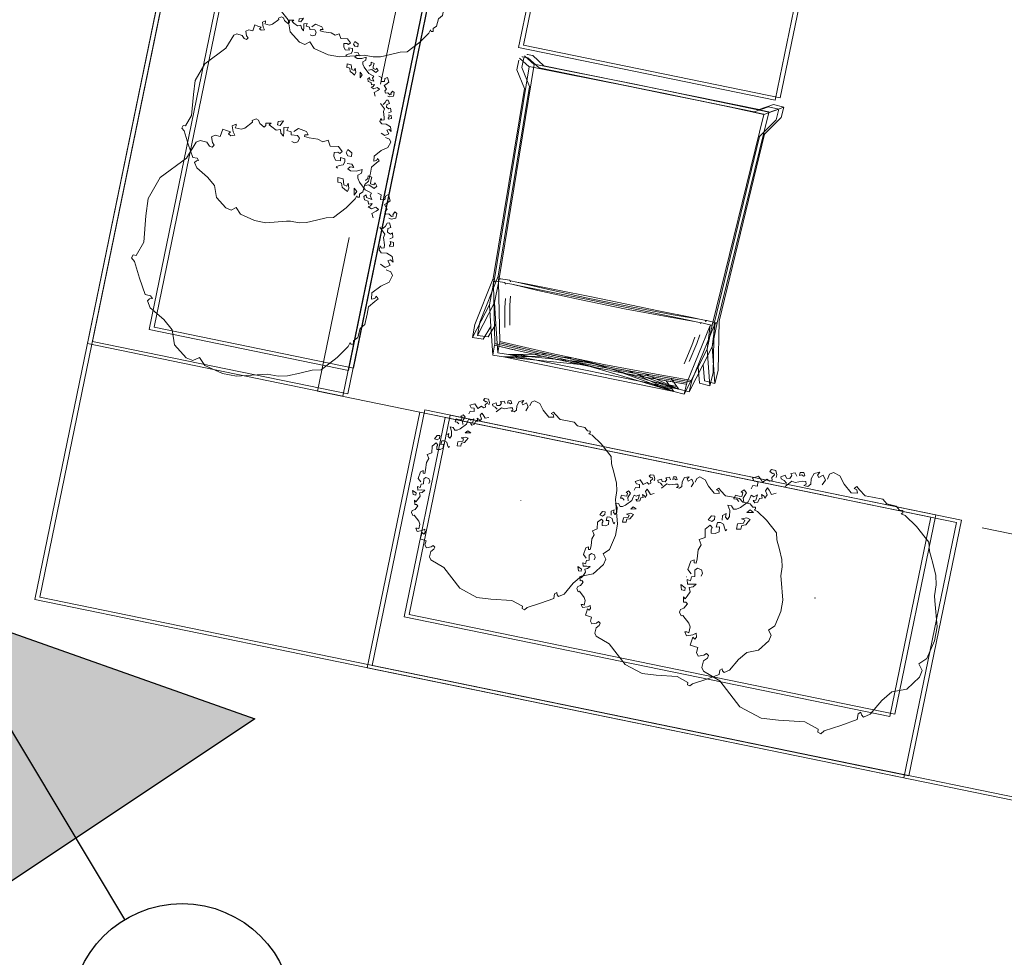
# Model space of a CAD drawing. Header units: metres. Extents: x -94 to 293, y -795 to -637.
# Tile 9 of 48: x 31.37 to 33.26, y -706.46 to -704.66. Entities that reach past the tile are written whole.
import ezdxf
from ezdxf.xclip import XClip

# ---------------------------------------------------------------- set-up
doc = ezdxf.new("R2010")
doc.units = ezdxf.units.M
doc.header["$MEASUREMENT"] = 0
doc.header["$XCLIPFRAME"] = 0
doc.linetypes.add('Przerywana długa', pattern=[1.3, 1, -0.3])
for name, color, linetype, lineweight in [('0_Nr_pióra__92', 7, 'Continuous', 13), ('Mapa Poniatowa - do zatwierdzenia (3)_39_0_Nr_pióra__1', 7, 'Continuous', 13), ('PZT - ogródek_Nr_pióra__101', 7, 'Continuous', 5), ('PZT - ogródek_Nr_pióra__161', 7, 'Continuous', 5)]:
    doc.layers.add(name, color=color, linetype=linetype, lineweight=lineweight)
doc.layers.add('PZT - ogródek', color=7, linetype='Continuous')
doc.layers.add('PZT MDCP', color=7, linetype='Continuous')
picture_1 = doc.add_image_def('image1.tif', size_in_pixel=(3509, 6496))

# ---------------------------------------------------------------- blocks, each defined once
blk = doc.blocks.new('Rysunek_1_39', base_point=(43.8985, -710.766))
at = {"layer": 'Mapa Poniatowa - do zatwierdzenia (3)_39_0_Nr_pióra__1'}
image = blk.add_image(picture_1, insert=(-93.5966, -636.5063), size_in_units=(148.5194, 274.9903), rotation=-90, dxfattribs=at)
image.set_boundary_path([(-0.5, -0.5), (3508.5, 6495.5)])
blk = doc.blocks.new('Dach_1', base_point=(32.7866, -701.2606))
at = {"layer": '0_Nr_pióra__92', "linetype": 'Przerywana długa', "flags": 128}
for points in [[(32.7866, -701.2606), (31.9413, -705.3756)], [(31.9413, -705.3756), (34.3901, -705.8786)]]:
    blk.add_lwpolyline(points, dxfattribs=at)
blk = doc.blocks.new('Drzewo rzut 19_2')
at = {"layer": 'PZT - ogródek_Nr_pióra__101', "linetype": 'Continuous'}
for p, q in [((-0.0373, 0.1873), (-0.0301, 0.1891)), ((-0.0301, 0.1891), (0.0085, 0.1989)), ((0.0085, 0.1989), (0.0305, 0.1987)), ((0.0305, 0.1987), (0.0593, 0.1915)), ((0.0593, 0.1915), (0.0695, 0.1807)), ((-0.1038, 0.1687), (-0.0864, 0.1765)), ((-0.0864, 0.1765), (-0.0684, 0.1843)), ((-0.0684, 0.1843), (-0.0547, 0.1873)), ((-0.0547, 0.1873), (-0.0373, 0.1873)), ((0.0695, 0.1807), (0.0784, 0.1873)), ((0.0784, 0.1873), (0.0892, 0.1849)), ((0.0892, 0.1849), (0.1104, 0.1684)), ((-0.138, 0.1429), (-0.1174, 0.1656)), ((-0.1174, 0.1656), (-0.1038, 0.1687)), ((0.1104, 0.1684), (0.1182, 0.1465)), ((-0.1518, 0.1231), (-0.138, 0.1429)), ((0.1182, 0.1465), (0.1339, 0.1334)), ((0.1339, 0.1334), (0.1575, 0.1195)), ((-0.159, 0.1183), (-0.1554, 0.1189)), ((-0.1584, 0.1129), (-0.159, 0.1183)), ((-0.1554, 0.1189), (-0.1536, 0.1165)), ((-0.1536, 0.1165), (-0.1518, 0.1231)), ((0.1575, 0.1195), (0.1636, 0.1099)), ((-0.165, 0.0925), (-0.1638, 0.1069)), ((-0.1638, 0.1069), (-0.1584, 0.1129)), ((0.1608, 0.1063), (0.1567, 0.1049)), ((0.1567, 0.1049), (0.1601, 0.1011)), ((0.1601, 0.1011), (0.1689, 0.1011)), ((0.1636, 0.1099), (0.1608, 0.1063)), ((0.1689, 0.1011), (0.182, 0.0776)), ((-0.1716, 0.0692), (-0.171, 0.0853)), ((-0.171, 0.0853), (-0.165, 0.0925)), ((0.182, 0.0776), (0.1942, 0.054)), ((-0.1794, 0.0476), (-0.1716, 0.0578)), ((-0.1716, 0.0578), (-0.1716, 0.0692)), ((-0.1836, 0.0428), (-0.1794, 0.0476)), ((-0.18, 0.0392), (-0.1836, 0.0428)), ((-0.1788, 0.0434), (-0.18, 0.0392)), ((-0.174, 0.0452), (-0.1788, 0.0434)), ((-0.1728, 0.0356), (-0.174, 0.0452)), ((0.1933, 0.0444), (0.1855, 0.0226)), ((0.1977, 0.0444), (0.1933, 0.0444)), ((0.1942, 0.054), (0.1994, 0.0496)), ((0.1994, 0.0496), (0.1977, 0.0444)), ((-0.1956, 0.0146), (-0.1842, 0.023)), ((-0.1842, 0.023), (-0.1728, 0.0356)), ((0.1855, 0.0226), (0.1895, -0.0178)), ((-0.1992, 0.0038), (-0.1956, 0.0146)), ((-0.1956, -0.0016), (-0.1992, 0.0038)), ((-0.1932, -0.025), (-0.1962, -0.0166)), ((-0.1962, -0.0166), (-0.1914, -0.0196)), ((-0.1878, -0.0034), (-0.1956, -0.0016)), ((-0.1926, -0.0112), (-0.1854, -0.0064)), ((-0.1878, -0.0172), (-0.1926, -0.0112)), ((-0.1914, -0.0196), (-0.1878, -0.0172)), ((-0.1854, -0.0064), (-0.1776, -0.01)), ((0.1895, -0.0178), (0.1907, -0.0446)), ((-0.1842, -0.0286), (-0.1932, -0.025)), ((-0.1758, -0.0274), (-0.1842, -0.0286)), ((-0.1788, -0.0358), (-0.1746, -0.0346)), ((-0.1782, -0.0406), (-0.1788, -0.0358)), ((-0.1716, -0.0316), (-0.1758, -0.0274)), ((-0.1746, -0.0346), (-0.1722, -0.0376)), ((-0.1722, -0.0376), (-0.1716, -0.0316)), ((-0.1871, -0.0386), (-0.192, -0.0411)), ((-0.192, -0.0411), (-0.191, -0.0464)), ((-0.191, -0.0464), (-0.1861, -0.0469)), ((-0.1847, -0.0508), (-0.1891, -0.0538)), ((-0.1891, -0.0538), (-0.1871, -0.0606)), ((-0.1876, -0.0435), (-0.1861, -0.0406)), ((-0.1861, -0.0469), (-0.1876, -0.0435)), ((-0.1861, -0.0406), (-0.1871, -0.0386)), ((-0.1746, -0.0514), (-0.1782, -0.0406)), ((-0.1758, -0.0568), (-0.1746, -0.0514)), ((0.1907, -0.0446), (0.1785, -0.0796)), ((-0.1871, -0.0606), (-0.1842, -0.0582)), ((-0.1842, -0.0582), (-0.1793, -0.0606)), ((-0.1788, -0.066), (-0.1832, -0.0684)), ((-0.1832, -0.0684), (-0.1798, -0.0747)), ((-0.1798, -0.0747), (-0.1764, -0.0738)), ((-0.1793, -0.0606), (-0.1788, -0.066)), ((-0.1764, -0.0738), (-0.1749, -0.0689)), ((-0.1662, -0.0658), (-0.1758, -0.0568)), ((-0.1749, -0.0689), (-0.1715, -0.0645)), ((-0.1817, -0.0811), (-0.1881, -0.084)), ((-0.1881, -0.084), (-0.1881, -0.0908)), ((-0.1881, -0.0908), (-0.1847, -0.0928)), ((-0.1847, -0.0928), (-0.1823, -0.0882)), ((-0.1833, -0.0862), (-0.1808, -0.085)), ((-0.1823, -0.0882), (-0.1833, -0.0862)), ((-0.1774, -0.0816), (-0.1817, -0.0811)), ((-0.1808, -0.085), (-0.1764, -0.0884)), ((-0.1764, -0.0884), (-0.172, -0.0869)), ((-0.17, -0.0908), (-0.1725, -0.0947)), ((-0.172, -0.0869), (-0.17, -0.0908)), ((-0.1596, -0.0921), (-0.1566, -0.0891)), ((-0.1548, -0.0945), (-0.1596, -0.0921)), ((-0.1566, -0.0891), (-0.1506, -0.0843)), ((-0.1488, -0.0909), (-0.1548, -0.0945)), ((-0.1506, -0.0843), (-0.1536, -0.0777)), ((-0.1434, -0.0933), (-0.1488, -0.0909)), ((-0.1464, -0.0951), (-0.1434, -0.0933)), ((0.1785, -0.0796), (0.1444, -0.1162)), ((-0.17, -0.1035), (-0.1749, -0.1084)), ((-0.1749, -0.1084), (-0.1705, -0.1172)), ((-0.1725, -0.0947), (-0.1671, -0.1011)), ((-0.1671, -0.1011), (-0.17, -0.1035)), ((-0.1662, -0.1142), (-0.1661, -0.1084)), ((-0.1661, -0.1084), (-0.1598, -0.1074)), ((-0.1598, -0.1074), (-0.1593, -0.1147)), ((-0.1482, -0.0993), (-0.1464, -0.0951)), ((-0.1428, -0.0975), (-0.1482, -0.0993)), ((-0.1428, -0.1107), (-0.1464, -0.1053)), ((-0.1464, -0.1053), (-0.138, -0.1065)), ((-0.1446, -0.1149), (-0.1428, -0.1107)), ((-0.1416, -0.1017), (-0.1428, -0.0975)), ((-0.1356, -0.1029), (-0.1416, -0.1017)), ((-0.138, -0.1065), (-0.1368, -0.1107)), ((-0.1368, -0.1107), (-0.1338, -0.1077)), ((-0.1338, -0.1077), (-0.1356, -0.1029)), ((-0.1188, -0.1071), (-0.1218, -0.1131)), ((-0.1218, -0.1131), (-0.117, -0.1173)), ((-0.117, -0.1173), (-0.1188, -0.1071)), ((-0.1076, -0.1103), (-0.1091, -0.1162)), ((-0.1032, -0.1128), (-0.1076, -0.1103)), ((-0.0983, -0.1157), (-0.1032, -0.1128)), ((-0.1705, -0.1172), (-0.1662, -0.1142)), ((-0.1593, -0.1147), (-0.1539, -0.1167)), ((-0.147, -0.1227), (-0.1506, -0.1269)), ((-0.1506, -0.1269), (-0.147, -0.1311)), ((-0.138, -0.1263), (-0.147, -0.1227)), ((-0.147, -0.1311), (-0.1458, -0.1281)), ((-0.1458, -0.1281), (-0.1404, -0.1287)), ((-0.1404, -0.1161), (-0.1446, -0.1149)), ((-0.1338, -0.1179), (-0.1404, -0.1161)), ((-0.1404, -0.1287), (-0.1398, -0.1329)), ((-0.132, -0.1245), (-0.138, -0.1263)), ((-0.123, -0.1281), (-0.1338, -0.1179)), ((-0.1194, -0.1335), (-0.123, -0.1281)), ((-0.1091, -0.1162), (-0.1061, -0.1235)), ((-0.1061, -0.1235), (-0.1052, -0.1186)), ((-0.1052, -0.1186), (-0.1003, -0.1196)), ((-0.1003, -0.1196), (-0.0978, -0.1284)), ((-0.0964, -0.1216), (-0.0983, -0.1157)), ((-0.0978, -0.1284), (-0.0896, -0.1289)), ((-0.0944, -0.122), (-0.0964, -0.1216)), ((-0.0905, -0.122), (-0.0944, -0.122)), ((-0.0896, -0.1289), (-0.0905, -0.122)), ((0.1444, -0.1162), (0.1339, -0.1433)), ((-0.1398, -0.1329), (-0.1404, -0.1389)), ((-0.1404, -0.1389), (-0.1344, -0.1401)), ((-0.135, -0.1359), (-0.132, -0.1323)), ((-0.1344, -0.1401), (-0.135, -0.1359)), ((-0.1236, -0.1419), (-0.1188, -0.1383)), ((-0.1236, -0.1479), (-0.1236, -0.1419)), ((-0.1158, -0.1437), (-0.1236, -0.1479)), ((-0.1188, -0.1383), (-0.1194, -0.1335)), ((-0.1068, -0.1425), (-0.1158, -0.1437)), ((-0.1068, -0.1533), (-0.1104, -0.1485)), ((-0.1104, -0.1485), (-0.105, -0.1485)), ((-0.102, -0.1449), (-0.1068, -0.1425)), ((-0.105, -0.1485), (-0.102, -0.1449)), ((-0.0954, -0.1545), (-0.0936, -0.1497)), ((-0.0936, -0.1497), (-0.0882, -0.1473)), ((-0.0882, -0.1473), (-0.084, -0.1449)), ((-0.084, -0.1449), (-0.0864, -0.1431)), ((0.1086, -0.1398), (0.106, -0.1433)), ((0.106, -0.1433), (0.1095, -0.1468)), ((0.113, -0.1407), (0.1086, -0.1398)), ((0.1095, -0.1468), (0.1123, -0.1552)), ((0.1182, -0.1459), (0.113, -0.1407)), ((0.1287, -0.1468), (0.1182, -0.1459)), ((0.1339, -0.1433), (0.1287, -0.1468)), ((-0.0996, -0.1527), (-0.1068, -0.1533)), ((-0.0984, -0.1647), (-0.1038, -0.1647)), ((-0.1038, -0.1647), (-0.1034, -0.17)), ((-0.0948, -0.1683), (-0.0984, -0.1647)), ((-0.0964, -0.1737), (-0.0948, -0.1683)), ((-0.0948, -0.1593), (-0.0954, -0.1545)), ((-0.0876, -0.1599), (-0.0948, -0.1593)), ((-0.081, -0.1545), (-0.0888, -0.1551)), ((-0.0888, -0.1551), (-0.0876, -0.1599)), ((-0.0888, -0.1695), (-0.0858, -0.1659)), ((-0.0816, -0.1761), (-0.0888, -0.1695)), ((-0.0858, -0.1659), (-0.0822, -0.1671)), ((-0.0822, -0.1671), (-0.0768, -0.1659)), ((-0.0774, -0.1599), (-0.081, -0.1545)), ((-0.0768, -0.1659), (-0.0774, -0.1599)), ((-0.0193, -0.1719), (-0.0145, -0.1695)), ((-0.0145, -0.1695), (-0.0097, -0.1707)), ((0.0838, -0.1623), (0.0778, -0.1641)), ((0.0778, -0.1641), (0.0814, -0.1689)), ((0.0814, -0.1689), (0.0844, -0.1779)), ((0.0874, -0.1647), (0.0838, -0.1623)), ((0.085, -0.1683), (0.0874, -0.1647)), ((0.0915, -0.169), (0.085, -0.1683)), ((0.0976, -0.1701), (0.0915, -0.169)), ((0.0994, -0.1581), (0.0976, -0.1701)), ((0.1073, -0.1589), (0.0994, -0.1581)), ((0.1123, -0.1552), (0.1073, -0.1589)), ((-0.1034, -0.17), (-0.0964, -0.1737)), ((-0.069, -0.1743), (-0.0816, -0.1761)), ((-0.0642, -0.1827), (-0.069, -0.1743)), ((-0.0571, -0.1785), (-0.0642, -0.1827)), ((-0.0487, -0.1815), (-0.0571, -0.1785)), ((-0.0349, -0.1809), (-0.0487, -0.1815)), ((-0.0277, -0.1815), (-0.0349, -0.1809)), ((-0.0325, -0.1851), (-0.0277, -0.1845)), ((-0.0295, -0.1899), (-0.0325, -0.1851)), ((-0.0277, -0.1845), (-0.0277, -0.1815)), ((-0.0205, -0.1779), (-0.0193, -0.1719)), ((-0.0169, -0.1815), (-0.0205, -0.1779)), ((-0.0073, -0.1803), (-0.0169, -0.1815)), ((-0.0103, -0.1863), (-0.0163, -0.1923)), ((-0.0061, -0.1851), (-0.0073, -0.1803)), ((0.0005, -0.1857), (-0.0061, -0.1851)), ((-0.0007, -0.1911), (0.0005, -0.1857)), ((0.0089, -0.1803), (0.0041, -0.1761)), ((0.0041, -0.1761), (0.0047, -0.1827)), ((0.0047, -0.1827), (0.0059, -0.1893)), ((0.0107, -0.1857), (0.0089, -0.1803)), ((0.0167, -0.1833), (0.0107, -0.1857)), ((0.0245, -0.1869), (0.0167, -0.1833)), ((0.0287, -0.1893), (0.0245, -0.1869)), ((0.0359, -0.1845), (0.0335, -0.1875)), ((0.0335, -0.1875), (0.0345, -0.1908)), ((0.0433, -0.1887), (0.0359, -0.1845)), ((0.0647, -0.1779), (0.0545, -0.1887)), ((0.0545, -0.1887), (0.0557, -0.1911)), ((0.0701, -0.1749), (0.0647, -0.1779)), ((0.0793, -0.1754), (0.0701, -0.1749)), ((0.0784, -0.1785), (0.0793, -0.1754)), ((0.079, -0.1815), (0.0784, -0.1785)), ((0.0844, -0.1779), (0.079, -0.1815)), ((-0.0163, -0.1923), (-0.0295, -0.1899)), ((0.0059, -0.1893), (-0.0007, -0.1911)), ((0.0119, -0.1917), (0.0083, -0.1995)), ((0.0083, -0.1995), (0.0161, -0.1971)), ((0.0161, -0.1917), (0.0119, -0.1917)), ((0.0161, -0.1971), (0.0161, -0.1917)), ((0.0261, -0.1924), (0.0287, -0.1893)), ((0.0345, -0.1908), (0.0261, -0.1924)), ((0.0461, -0.1935), (0.0433, -0.1887)), ((0.0503, -0.1947), (0.0461, -0.1935)), ((0.0557, -0.1911), (0.0503, -0.1947))]:
    blk.add_line(p, q, dxfattribs=at)
blk = doc.blocks.new('Drzewo rzut 19')
at = {"layer": 'PZT - ogródek_Nr_pióra__101', "linetype": 'Continuous'}
for p, q in [((-0.0376, 0.2363), (0.0106, 0.2487)), ((0.0106, 0.2487), (0.0381, 0.2483)), ((0.0381, 0.2483), (0.0741, 0.2393)), ((-0.108, 0.2206), (-0.0856, 0.2303)), ((-0.0856, 0.2303), (-0.0683, 0.2341)), ((-0.0683, 0.2341), (-0.0466, 0.2341)), ((-0.0466, 0.2341), (-0.0376, 0.2363)), ((0.0741, 0.2393), (0.0868, 0.2258)), ((0.0868, 0.2258), (0.0981, 0.2341)), ((0.0981, 0.2341), (0.1116, 0.2311)), ((0.1116, 0.2311), (0.138, 0.2105)), ((-0.1467, 0.2071), (-0.1298, 0.2109)), ((-0.1298, 0.2109), (-0.108, 0.2206)), ((0.138, 0.2105), (0.1478, 0.1832)), ((-0.1725, 0.1786), (-0.1467, 0.2071)), ((-0.1897, 0.1539), (-0.1725, 0.1786)), ((0.1478, 0.1832), (0.1674, 0.1668)), ((-0.192, 0.1456), (-0.1897, 0.1539)), ((0.1674, 0.1668), (0.1969, 0.1493)), ((-0.2062, 0.1157), (-0.2047, 0.1337)), ((-0.2047, 0.1337), (-0.198, 0.1412)), ((-0.1987, 0.1479), (-0.1942, 0.1486)), ((-0.198, 0.1412), (-0.1987, 0.1479)), ((-0.1942, 0.1486), (-0.192, 0.1456)), ((0.2011, 0.1328), (0.1959, 0.1311)), ((0.1969, 0.1493), (0.2045, 0.1373)), ((0.2045, 0.1373), (0.2011, 0.1328)), ((-0.2137, 0.1067), (-0.2062, 0.1157)), ((0.1959, 0.1311), (0.2002, 0.1264)), ((0.2002, 0.1264), (0.2111, 0.1264)), ((0.2111, 0.1264), (0.2275, 0.097)), ((-0.2145, 0.0864), (-0.2137, 0.1067)), ((0.2275, 0.097), (0.2427, 0.0675)), ((-0.2145, 0.0722), (-0.2145, 0.0864)), ((-0.2295, 0.0535), (-0.2242, 0.0595)), ((-0.2242, 0.0595), (-0.2145, 0.0722)), ((0.2427, 0.0675), (0.2493, 0.062)), ((0.2493, 0.062), (0.2471, 0.0555)), ((-0.2302, 0.0287), (-0.216, 0.0445)), ((-0.225, 0.049), (-0.2295, 0.0535)), ((-0.2235, 0.0542), (-0.225, 0.049)), ((-0.2175, 0.0565), (-0.2235, 0.0542)), ((-0.216, 0.0445), (-0.2175, 0.0565)), ((0.2416, 0.0555), (0.2318, 0.0282)), ((0.2471, 0.0555), (0.2416, 0.0555)), ((-0.2444, 0.0182), (-0.2302, 0.0287)), ((0.2318, 0.0282), (0.2369, -0.0223)), ((-0.2489, 0.0048), (-0.2444, 0.0182)), ((-0.2444, -0.002), (-0.2489, 0.0048)), ((-0.2347, -0.0042), (-0.2444, -0.002)), ((-0.2407, -0.014), (-0.2317, -0.008)), ((-0.2347, -0.0215), (-0.2407, -0.014)), ((-0.2317, -0.008), (-0.222, -0.0125)), ((-0.2414, -0.0312), (-0.2452, -0.0207)), ((-0.2452, -0.0207), (-0.2392, -0.0245)), ((-0.2302, -0.0357), (-0.2414, -0.0312)), ((-0.2392, -0.0245), (-0.2347, -0.0215)), ((-0.2197, -0.0342), (-0.2302, -0.0357)), ((-0.2145, -0.0395), (-0.2197, -0.0342)), ((0.2369, -0.0223), (0.2384, -0.0558)), ((-0.2339, -0.0483), (-0.24, -0.0513)), ((-0.24, -0.0513), (-0.2388, -0.0581)), ((-0.2345, -0.0544), (-0.2327, -0.0507)), ((-0.2327, -0.0587), (-0.2345, -0.0544)), ((-0.2327, -0.0507), (-0.2339, -0.0483)), ((-0.2235, -0.0447), (-0.2182, -0.0432)), ((-0.2227, -0.0507), (-0.2235, -0.0447)), ((-0.2182, -0.0642), (-0.2227, -0.0507)), ((-0.2182, -0.0432), (-0.2152, -0.047)), ((-0.2152, -0.047), (-0.2145, -0.0395)), ((0.2384, -0.0558), (0.2231, -0.0995)), ((-0.2388, -0.0581), (-0.2327, -0.0587)), ((-0.2308, -0.0635), (-0.2363, -0.0672)), ((-0.2363, -0.0672), (-0.2339, -0.0757)), ((-0.2339, -0.0757), (-0.2302, -0.0727)), ((-0.2302, -0.0727), (-0.2241, -0.0757)), ((-0.2197, -0.0709), (-0.2182, -0.0642)), ((-0.2077, -0.0822), (-0.2197, -0.0709)), ((-0.2235, -0.0824), (-0.229, -0.0855)), ((-0.229, -0.0855), (-0.2247, -0.0934)), ((-0.2247, -0.0934), (-0.2205, -0.0922)), ((-0.2241, -0.0757), (-0.2235, -0.0824)), ((-0.2205, -0.0922), (-0.2186, -0.0861)), ((-0.2186, -0.0861), (-0.2144, -0.0806)), ((-0.2272, -0.1013), (-0.2351, -0.105)), ((-0.2351, -0.105), (-0.2351, -0.1135)), ((-0.2308, -0.116), (-0.2279, -0.1102)), ((-0.2291, -0.1078), (-0.226, -0.1062)), ((-0.2279, -0.1102), (-0.2291, -0.1078)), ((-0.2217, -0.102), (-0.2272, -0.1013)), ((-0.226, -0.1062), (-0.2205, -0.1105)), ((-0.2205, -0.1105), (-0.215, -0.1087)), ((-0.215, -0.1087), (-0.2125, -0.1135)), ((-0.1995, -0.1152), (-0.1957, -0.1114)), ((-0.1957, -0.1114), (-0.1882, -0.1054)), ((-0.1882, -0.1054), (-0.192, -0.0972)), ((0.2231, -0.0995), (0.1805, -0.1453)), ((-0.2351, -0.1135), (-0.2308, -0.116)), ((-0.2125, -0.1294), (-0.2186, -0.1355)), ((-0.2125, -0.1135), (-0.2156, -0.1184)), ((-0.2156, -0.1184), (-0.2089, -0.1263)), ((-0.2089, -0.1263), (-0.2125, -0.1294)), ((-0.1935, -0.1182), (-0.1995, -0.1152)), ((-0.186, -0.1137), (-0.1935, -0.1182)), ((-0.1792, -0.1167), (-0.186, -0.1137)), ((-0.1852, -0.1242), (-0.183, -0.1189)), ((-0.1785, -0.1219), (-0.1852, -0.1242)), ((-0.183, -0.1189), (-0.1792, -0.1167)), ((-0.1785, -0.1384), (-0.183, -0.1317)), ((-0.183, -0.1317), (-0.1725, -0.1332)), ((-0.177, -0.1272), (-0.1785, -0.1219)), ((-0.1695, -0.1287), (-0.177, -0.1272)), ((-0.1672, -0.1347), (-0.1695, -0.1287)), ((-0.2186, -0.1355), (-0.2132, -0.1465)), ((-0.2132, -0.1465), (-0.2078, -0.1427)), ((-0.2078, -0.1427), (-0.2077, -0.1355)), ((-0.2077, -0.1355), (-0.1997, -0.1343)), ((-0.1997, -0.1343), (-0.1991, -0.1434)), ((-0.1991, -0.1434), (-0.1924, -0.1459)), ((-0.1807, -0.1436), (-0.1785, -0.1384)), ((-0.1755, -0.1451), (-0.1807, -0.1436)), ((-0.1672, -0.1474), (-0.1755, -0.1451)), ((-0.1725, -0.1332), (-0.171, -0.1384)), ((-0.171, -0.1384), (-0.1672, -0.1347)), ((-0.1538, -0.1601), (-0.1672, -0.1474)), ((-0.1485, -0.1339), (-0.1523, -0.1414)), ((-0.1523, -0.1414), (-0.1463, -0.1466)), ((-0.1463, -0.1466), (-0.1485, -0.1339)), ((-0.1345, -0.1379), (-0.1363, -0.1452)), ((-0.1363, -0.1452), (-0.1327, -0.1544)), ((-0.129, -0.141), (-0.1345, -0.1379)), ((-0.1327, -0.1544), (-0.1315, -0.1483)), ((-0.1315, -0.1483), (-0.1254, -0.1495)), ((-0.1229, -0.1446), (-0.129, -0.141)), ((-0.1254, -0.1495), (-0.1223, -0.1605)), ((-0.1205, -0.152), (-0.1229, -0.1446)), ((0.1805, -0.1453), (0.1674, -0.1791)), ((-0.1837, -0.1534), (-0.1882, -0.1586)), ((-0.1882, -0.1586), (-0.1837, -0.1639)), ((-0.1725, -0.1579), (-0.1837, -0.1534)), ((-0.1837, -0.1639), (-0.1822, -0.1601)), ((-0.1822, -0.1601), (-0.1755, -0.1609)), ((-0.1755, -0.1609), (-0.1747, -0.1661)), ((-0.1747, -0.1661), (-0.1755, -0.1736)), ((-0.165, -0.1556), (-0.1725, -0.1579)), ((-0.1687, -0.1699), (-0.165, -0.1654)), ((-0.1493, -0.1669), (-0.1538, -0.1601)), ((-0.1485, -0.1729), (-0.1493, -0.1669)), ((-0.1223, -0.1605), (-0.1119, -0.1611)), ((-0.118, -0.1526), (-0.1205, -0.152)), ((-0.1132, -0.1526), (-0.118, -0.1526)), ((-0.1119, -0.1611), (-0.1132, -0.1526)), ((-0.1755, -0.1736), (-0.168, -0.1751)), ((-0.168, -0.1751), (-0.1687, -0.1699)), ((-0.1545, -0.1774), (-0.1485, -0.1729)), ((-0.1545, -0.1849), (-0.1545, -0.1774)), ((-0.1448, -0.1796), (-0.1545, -0.1849)), ((-0.1335, -0.1781), (-0.1448, -0.1796)), ((-0.1335, -0.1916), (-0.138, -0.1856)), ((-0.138, -0.1856), (-0.1313, -0.1856)), ((-0.1275, -0.1811), (-0.1335, -0.1781)), ((-0.1313, -0.1856), (-0.1275, -0.1811)), ((-0.1193, -0.1931), (-0.117, -0.1871)), ((-0.117, -0.1871), (-0.1103, -0.1841)), ((-0.1103, -0.1841), (-0.105, -0.1811)), ((-0.105, -0.1811), (-0.108, -0.1789)), ((0.1358, -0.1747), (0.1325, -0.1791)), ((0.1325, -0.1791), (0.1369, -0.1835)), ((0.1412, -0.1758), (0.1358, -0.1747)), ((0.1369, -0.1835), (0.1404, -0.194)), ((0.1478, -0.1824), (0.1412, -0.1758)), ((0.1609, -0.1835), (0.1478, -0.1824)), ((0.1674, -0.1791), (0.1609, -0.1835)), ((-0.1245, -0.1909), (-0.1335, -0.1916)), ((-0.123, -0.2058), (-0.1298, -0.2058)), ((-0.1298, -0.2058), (-0.1293, -0.2124)), ((-0.1185, -0.2103), (-0.123, -0.2058)), ((-0.1185, -0.1991), (-0.1193, -0.1931)), ((-0.1095, -0.1999), (-0.1185, -0.1991)), ((-0.1013, -0.1931), (-0.111, -0.1939)), ((-0.111, -0.1939), (-0.1095, -0.1999)), ((-0.111, -0.2118), (-0.1073, -0.2073)), ((-0.1073, -0.2073), (-0.1028, -0.2088)), ((-0.1028, -0.2088), (-0.0961, -0.2073)), ((-0.0968, -0.1999), (-0.1013, -0.1931)), ((-0.0961, -0.2073), (-0.0968, -0.1999)), ((0.1048, -0.2029), (0.0973, -0.2051)), ((0.0973, -0.2051), (0.1018, -0.2111)), ((0.1093, -0.2058), (0.1048, -0.2029)), ((0.1063, -0.2103), (0.1093, -0.2058)), ((0.1243, -0.1976), (0.122, -0.2126)), ((0.1341, -0.1986), (0.1243, -0.1976)), ((0.1404, -0.194), (0.1341, -0.1986)), ((-0.1293, -0.2124), (-0.1205, -0.2172)), ((-0.1205, -0.2172), (-0.1185, -0.2103)), ((-0.102, -0.2201), (-0.111, -0.2118)), ((-0.0863, -0.2178), (-0.102, -0.2201)), ((-0.0803, -0.2283), (-0.0863, -0.2178)), ((-0.0713, -0.2231), (-0.0803, -0.2283)), ((-0.0608, -0.2268), (-0.0713, -0.2231)), ((-0.0436, -0.2261), (-0.0608, -0.2268)), ((-0.0346, -0.2268), (-0.0436, -0.2261)), ((-0.0256, -0.2223), (-0.0241, -0.2148)), ((-0.0211, -0.2268), (-0.0256, -0.2223)), ((-0.0241, -0.2148), (-0.0181, -0.2118)), ((-0.0091, -0.2253), (-0.0211, -0.2268)), ((-0.0181, -0.2118), (-0.0121, -0.2133)), ((-0.0076, -0.2313), (-0.0091, -0.2253)), ((0.0111, -0.2253), (0.0051, -0.2201)), ((0.0051, -0.2201), (0.0059, -0.2283)), ((0.0134, -0.2321), (0.0111, -0.2253)), ((0.0808, -0.2223), (0.0681, -0.2358)), ((0.0876, -0.2186), (0.0808, -0.2223)), ((0.0991, -0.2193), (0.0876, -0.2186)), ((0.0981, -0.2231), (0.0991, -0.2193)), ((0.0988, -0.2268), (0.0981, -0.2231)), ((0.1056, -0.2223), (0.0988, -0.2268)), ((0.1018, -0.2111), (0.1056, -0.2223)), ((0.1143, -0.2112), (0.1063, -0.2103)), ((0.122, -0.2126), (0.1143, -0.2112)), ((-0.0406, -0.2313), (-0.0346, -0.2306)), ((-0.0368, -0.2373), (-0.0406, -0.2313)), ((-0.0204, -0.2403), (-0.0368, -0.2373)), ((-0.0346, -0.2306), (-0.0346, -0.2268)), ((-0.0129, -0.2328), (-0.0204, -0.2403)), ((0.0006, -0.2321), (-0.0076, -0.2313)), ((-0.0009, -0.2388), (0.0006, -0.2321)), ((0.0074, -0.2366), (-0.0009, -0.2388)), ((0.0059, -0.2283), (0.0074, -0.2366)), ((0.0149, -0.2396), (0.0104, -0.2493)), ((0.0209, -0.2291), (0.0134, -0.2321)), ((0.0201, -0.2396), (0.0149, -0.2396)), ((0.0201, -0.2463), (0.0201, -0.2396)), ((0.0306, -0.2336), (0.0209, -0.2291)), ((0.0359, -0.2366), (0.0306, -0.2336)), ((0.0326, -0.2405), (0.0359, -0.2366)), ((0.0431, -0.2385), (0.0326, -0.2405)), ((0.0448, -0.2306), (0.0419, -0.2343)), ((0.0419, -0.2343), (0.0431, -0.2385)), ((0.0541, -0.2359), (0.0448, -0.2306)), ((0.0576, -0.2418), (0.0541, -0.2359)), ((0.0628, -0.2433), (0.0576, -0.2418)), ((0.0696, -0.2388), (0.0628, -0.2433)), ((0.0681, -0.2358), (0.0696, -0.2388)), ((0.0104, -0.2493), (0.0201, -0.2463))]:
    blk.add_line(p, q, dxfattribs=at)

msp = doc.modelspace()

# ---------------------------------------------------------------- hatches: boundary and pattern name
at = {"lineweight": 30}
msp.add_hatch(color=32, dxfattribs=at).paths.add_polyline_path([(31.2322, -705.7953), (31.1971, -706.4193), (31.8214, -706.0038)])

# ---------------------------------------------------------------- linework, layer by layer
at = {"color": 32, "lineweight": 30}
msp.add_line((31.5723, -706.3882), (31.0851, -705.5767), dxfattribs=at)
msp.add_lwpolyline([(31.1971, -706.4193), (31.2322, -705.7953), (31.8214, -706.0038), (31.1971, -706.4193)], dxfattribs=at)
msp.add_circle((31.6817, -706.5703), 0.2125, dxfattribs=at)
at = {"layer": 'PZT - ogródek_Nr_pióra__101', "linetype": 'Continuous'}
for p, q in [((32.3232, -704.7593), (32.3273, -704.7407)), ((32.3328, -704.755), (32.3369, -704.7363))]:
    msp.add_line(p, q, dxfattribs=at)
at = {"layer": 'PZT - ogródek_Nr_pióra__161', "linetype": 'Continuous'}
for p, q in [((32.3265, -704.7164), (32.4321, -704.2027)), ((32.3361, -704.712), (32.4417, -704.1983)), ((32.828, -704.8131), (32.9336, -704.2994)), ((32.8184, -704.8174), (32.924, -704.3037)), ((32.3361, -704.712), (32.828, -704.8131)), ((32.3265, -704.7164), (32.8184, -704.8174)), ((32.3336, -704.734), (32.3335, -704.7345)), ((32.3335, -704.7345), (32.3444, -704.7362)), ((32.3562, -704.7493), (32.3377, -704.7323)), ((32.3432, -704.7296), (32.343, -704.7301)), ((32.343, -704.7301), (32.354, -704.7319)), ((32.3753, -704.7514), (32.354, -704.7319)), ((32.2895, -705.1595), (32.3564, -704.7494)), ((32.3466, -704.7537), (32.3281, -704.7367)), ((32.3658, -704.7558), (32.3444, -704.7362)), ((32.3468, -704.7529), (32.3466, -704.7537)), ((32.3469, -704.7532), (32.3468, -704.7529)), ((32.411, -704.7655), (32.3468, -704.7529)), ((32.3469, -704.7532), (32.3468, -704.7538)), ((32.4111, -704.7658), (32.3469, -704.7532)), ((32.3564, -704.7485), (32.3562, -704.7493)), ((32.3565, -704.7488), (32.3564, -704.7485)), ((32.4206, -704.7611), (32.3564, -704.7485)), ((32.3565, -704.7488), (32.3564, -704.7494)), ((32.4207, -704.7614), (32.3565, -704.7488)), ((32.7877, -704.8354), (32.3753, -704.7514)), ((32.2799, -705.1639), (32.3468, -704.7538)), ((32.3379, -704.7954), (32.3232, -704.7593)), ((32.3475, -704.7911), (32.3328, -704.755)), ((32.7781, -704.8398), (32.3658, -704.7558)), ((32.4754, -704.7783), (32.411, -704.7655)), ((32.4754, -704.7786), (32.4111, -704.7658)), ((32.4849, -704.7739), (32.4206, -704.7611)), ((32.485, -704.7742), (32.4207, -704.7614)), ((32.2873, -705.1551), (32.3475, -704.7911)), ((32.5397, -704.7913), (32.4754, -704.7783)), ((32.5397, -704.7915), (32.4754, -704.7786)), ((32.5493, -704.7869), (32.4849, -704.7739)), ((32.5493, -704.7871), (32.485, -704.7742)), ((32.6041, -704.8044), (32.5397, -704.7913)), ((32.6137, -704.8), (32.5493, -704.7869)), ((32.6136, -704.8002), (32.5493, -704.7871)), ((32.2778, -705.1595), (32.3379, -704.7954)), ((32.6041, -704.8046), (32.5397, -704.7915)), ((32.6685, -704.8176), (32.6041, -704.8044)), ((32.6683, -704.8178), (32.6041, -704.8046)), ((32.6779, -704.8135), (32.6136, -704.8002)), ((32.678, -704.8133), (32.6137, -704.8)), ((32.7325, -704.8312), (32.6683, -704.8178)), ((32.7327, -704.831), (32.6685, -704.8176)), ((32.7421, -704.8268), (32.6779, -704.8135)), ((32.7423, -704.8266), (32.678, -704.8133)), ((32.8061, -704.8403), (32.7421, -704.8268)), ((32.8063, -704.8401), (32.7423, -704.8266)), ((32.815, -704.8257), (32.7877, -704.8354)), ((32.815, -704.8257), (32.835, -704.8307)), ((32.6976, -705.2489), (32.7964, -704.8453)), ((32.7072, -705.2445), (32.806, -704.841)), ((32.7965, -704.8447), (32.7325, -704.8312)), ((32.7967, -704.8445), (32.7327, -704.831)), ((32.8054, -704.8301), (32.7781, -704.8398)), ((32.7964, -704.8453), (32.7965, -704.8447)), ((32.7965, -704.8447), (32.7967, -704.8445)), ((32.8255, -704.835), (32.7966, -704.8453)), ((32.7966, -704.8453), (32.7967, -704.8445)), ((32.8054, -704.8301), (32.8255, -704.835)), ((32.806, -704.841), (32.8061, -704.8403)), ((32.8061, -704.8403), (32.8063, -704.8401)), ((32.835, -704.8307), (32.8062, -704.8409)), ((32.8062, -704.8409), (32.8063, -704.8401)), ((32.8255, -704.835), (32.8205, -704.8551)), ((32.835, -704.8307), (32.8301, -704.8507)), ((32.8205, -704.8551), (32.7883, -704.8871)), ((32.8301, -704.8507), (32.7979, -704.8828)), ((32.7979, -704.8828), (32.7109, -705.2413)), ((32.7883, -704.8871), (32.7013, -705.2457)), ((32.2425, -705.2473), (32.2778, -705.1595)), ((32.2521, -705.2429), (32.2873, -705.1551)), ((32.2778, -705.1595), (32.2799, -705.1637)), ((32.2782, -705.1724), (32.2786, -705.1647)), ((32.2799, -705.1637), (32.2786, -705.1647)), ((32.2786, -705.1647), (32.2787, -705.17)), ((32.2796, -705.1649), (32.2787, -705.17)), ((32.2799, -705.1637), (32.2796, -705.1649)), ((32.2817, -705.1653), (32.2796, -705.1649)), ((32.2799, -705.1639), (32.2799, -705.1637)), ((32.2871, -705.1653), (32.2799, -705.1639)), ((32.2805, -705.2057), (32.2878, -705.168)), ((32.3002, -705.1672), (32.2871, -705.1653)), ((32.2873, -705.1551), (32.2895, -705.1594)), ((32.2878, -705.168), (32.2881, -705.1603)), ((32.2895, -705.1594), (32.2881, -705.1603)), ((32.2881, -705.1603), (32.2883, -705.1656)), ((32.2892, -705.1606), (32.2883, -705.1656)), ((32.2883, -705.1656), (32.2908, -705.2799)), ((32.2895, -705.1594), (32.2892, -705.1606)), ((32.2912, -705.161), (32.2892, -705.1606)), ((32.2895, -705.1595), (32.2895, -705.1594)), ((32.2967, -705.1609), (32.2895, -705.1595)), ((32.3098, -705.1629), (32.2967, -705.1609)), ((32.2999, -705.1675), (32.3002, -705.1672)), ((32.3001, -705.1678), (32.2999, -705.1675)), ((32.3002, -705.1672), (32.3001, -705.1678)), ((32.3001, -705.1678), (32.3005, -705.1679)), ((32.301, -705.169), (32.3001, -705.1678)), ((32.3001, -705.1678), (32.3023, -705.1693)), ((32.3005, -705.1679), (32.3013, -705.1681)), ((32.3022, -705.1692), (32.3005, -705.1679)), ((32.3013, -705.1681), (32.3137, -705.1705)), ((32.3095, -705.1631), (32.3098, -705.1629)), ((32.3097, -705.1635), (32.3095, -705.1631)), ((32.3098, -705.1629), (32.3097, -705.1635)), ((32.3097, -705.1635), (32.3101, -705.1636)), ((32.3106, -705.1646), (32.3097, -705.1635)), ((32.3097, -705.1635), (32.3118, -705.1649)), ((32.3101, -705.1636), (32.3109, -705.1637)), ((32.3118, -705.1648), (32.3101, -705.1636)), ((32.3114, -705.1657), (32.3106, -705.1646)), ((32.3109, -705.1637), (32.3233, -705.1662)), ((32.3233, -705.1662), (32.3377, -705.169)), ((32.3233, -705.1662), (32.3728, -705.1779)), ((32.271, -705.2101), (32.2782, -705.1724)), ((32.2787, -705.17), (32.2812, -705.2843)), ((32.3018, -705.17), (32.301, -705.169)), ((32.3137, -705.1705), (32.3281, -705.1734)), ((32.3137, -705.1705), (32.3632, -705.1823)), ((32.3281, -705.1734), (32.3924, -705.1861)), ((32.3377, -705.169), (32.402, -705.1818)), ((32.3632, -705.1823), (32.4463, -705.2006)), ((32.3728, -705.1779), (32.4558, -705.1962)), ((32.3924, -705.1861), (32.4567, -705.1991)), ((32.402, -705.1818), (32.4663, -705.1947)), ((32.2805, -705.2057), (32.2481, -705.2684)), ((32.2833, -705.2467), (32.2805, -705.2057)), ((32.3003, -705.2151), (32.3013, -705.1975)), ((32.3099, -705.2107), (32.3109, -705.1931)), ((32.4463, -705.2006), (32.5296, -705.2176)), ((32.4558, -705.1962), (32.5392, -705.2132)), ((32.4567, -705.1991), (32.5211, -705.2122)), ((32.4663, -705.1947), (32.5307, -705.2078)), ((32.271, -705.2101), (32.2385, -705.2727)), ((32.2737, -705.2511), (32.271, -705.2101)), ((32.3005, -705.2534), (32.3003, -705.2151)), ((32.3101, -705.2491), (32.3099, -705.2107)), ((32.5211, -705.2122), (32.5854, -705.2254)), ((32.5296, -705.2176), (32.6133, -705.2332)), ((32.5307, -705.2078), (32.5949, -705.2211)), ((32.5392, -705.2132), (32.6229, -705.2288)), ((32.5949, -705.2211), (32.6591, -705.2344)), ((32.2481, -705.2684), (32.2521, -705.2429)), ((32.5854, -705.2254), (32.6495, -705.2388)), ((32.6133, -705.2332), (32.6635, -705.2417)), ((32.6229, -705.2288), (32.673, -705.2374)), ((32.6495, -705.2388), (32.6635, -705.2417)), ((32.6591, -705.2344), (32.673, -705.2374)), ((32.6635, -705.2417), (32.6764, -705.2444)), ((32.673, -705.2374), (32.686, -705.2401)), ((32.6775, -705.2443), (32.6776, -705.2441)), ((32.6904, -705.2474), (32.6776, -705.2441)), ((32.686, -705.2401), (32.6841, -705.2406)), ((32.6843, -705.2416), (32.6856, -705.241)), ((32.6856, -705.241), (32.687, -705.2403)), ((32.686, -705.2401), (32.687, -705.2403)), ((32.687, -705.2403), (32.6871, -705.24)), ((32.6873, -705.24), (32.687, -705.2403)), ((32.6871, -705.24), (32.6872, -705.2397)), ((32.7, -705.243), (32.6872, -705.2397)), ((32.707, -705.2445), (32.7, -705.243)), ((32.7109, -705.2413), (32.709, -705.3359)), ((32.2385, -705.2727), (32.2425, -705.2473)), ((32.2589, -705.2758), (32.2737, -705.2511)), ((32.2685, -705.2714), (32.2833, -705.2467)), ((32.2774, -705.3062), (32.2737, -705.2511)), ((32.287, -705.3018), (32.2833, -705.2467)), ((32.6493, -705.3592), (32.6938, -705.2493)), ((32.6589, -705.3549), (32.7034, -705.2449)), ((32.6764, -705.2444), (32.6745, -705.245)), ((32.6747, -705.2459), (32.676, -705.2453)), ((32.676, -705.2453), (32.6775, -705.2447)), ((32.6764, -705.2444), (32.6775, -705.2447)), ((32.6775, -705.2447), (32.6775, -705.2443)), ((32.6777, -705.2444), (32.6775, -705.2447)), ((32.6977, -705.2488), (32.6878, -705.295)), ((32.694, -705.2498), (32.6878, -705.295)), ((32.6974, -705.2489), (32.6904, -705.2474)), ((32.694, -705.2498), (32.6974, -705.2489)), ((32.7073, -705.2444), (32.6973, -705.2906)), ((32.7036, -705.2454), (32.6973, -705.2906)), ((32.6976, -705.2489), (32.6974, -705.2489)), ((32.6977, -705.2488), (32.6976, -705.2489)), ((32.7013, -705.2457), (32.6994, -705.3403)), ((32.7036, -705.2454), (32.707, -705.2445)), ((32.7072, -705.2445), (32.707, -705.2445)), ((32.7073, -705.2444), (32.7072, -705.2445)), ((32.2385, -705.2727), (32.2589, -705.2758)), ((32.2481, -705.2684), (32.2685, -705.2714)), ((32.2905, -705.2814), (32.2903, -705.2829)), ((32.2908, -705.2799), (32.2905, -705.2814)), ((32.2908, -705.2799), (32.3902, -705.303)), ((32.6644, -705.2719), (32.6588, -705.288)), ((32.674, -705.2675), (32.6684, -705.2837)), ((32.2807, -705.2873), (32.2774, -705.3062)), ((32.2809, -705.2858), (32.2807, -705.2873)), ((32.2807, -705.2873), (32.3145, -705.2952)), ((32.2807, -705.2873), (32.3181, -705.2962)), ((32.2812, -705.2843), (32.2809, -705.2858)), ((32.2812, -705.2843), (32.3807, -705.3073)), ((32.2903, -705.2829), (32.287, -705.3018)), ((32.2903, -705.2829), (32.3241, -705.2908)), ((32.2903, -705.2829), (32.3277, -705.2918)), ((32.3181, -705.2962), (32.3145, -705.2952)), ((32.3211, -705.2967), (32.3181, -705.2962)), ((32.3181, -705.2962), (32.3192, -705.2963)), ((32.3181, -705.2962), (32.338, -705.3007)), ((32.3277, -705.2918), (32.3241, -705.2908)), ((32.3307, -705.2923), (32.3277, -705.2918)), ((32.3277, -705.2918), (32.3288, -705.2919)), ((32.3277, -705.2918), (32.3476, -705.2963)), ((32.3381, -705.3007), (32.338, -705.3007)), ((32.3383, -705.3007), (32.3382, -705.3007)), ((32.3383, -705.3007), (32.3384, -705.3007)), ((32.3385, -705.3008), (32.3384, -705.3007)), ((32.3387, -705.3008), (32.3385, -705.3008)), ((32.3477, -705.2963), (32.3476, -705.2963)), ((32.3479, -705.2964), (32.3477, -705.2963)), ((32.3479, -705.2964), (32.3479, -705.2964)), ((32.348, -705.2964), (32.3479, -705.2964)), ((32.3483, -705.2965), (32.348, -705.2964)), ((32.3904, -705.3059), (32.3483, -705.2965)), ((32.6437, -705.3231), (32.6588, -705.288)), ((32.6532, -705.3188), (32.6684, -705.2837)), ((32.6878, -705.295), (32.6707, -705.3285)), ((32.6973, -705.2906), (32.6803, -705.3242)), ((32.6932, -705.3653), (32.6878, -705.295)), ((32.7028, -705.3609), (32.6973, -705.2906)), ((32.2774, -705.3062), (32.2978, -705.3097)), ((32.2774, -705.3062), (32.2774, -705.3062)), ((32.287, -705.3018), (32.3074, -705.3054)), ((32.287, -705.3018), (32.287, -705.3018)), ((32.3188, -705.3093), (32.2978, -705.3097)), ((32.2978, -705.3097), (32.3423, -705.3141)), ((32.2978, -705.3097), (32.6241, -705.3762)), ((32.3283, -705.3049), (32.3074, -705.3054)), ((32.3074, -705.3054), (32.3519, -705.3097)), ((32.3074, -705.3054), (32.6337, -705.3718)), ((32.371, -705.3082), (32.3188, -705.3093)), ((32.3423, -705.3141), (32.3188, -705.3093)), ((32.3806, -705.3039), (32.3283, -705.3049)), ((32.3519, -705.3097), (32.3283, -705.3049)), ((32.3808, -705.3103), (32.3387, -705.3008)), ((32.3423, -705.3141), (32.4446, -705.3241)), ((32.3519, -705.3097), (32.4542, -705.3198)), ((32.3625, -705.3064), (32.371, -705.3082)), ((32.3713, -705.3083), (32.371, -705.3082)), ((32.3766, -705.3094), (32.3713, -705.3083)), ((32.3721, -705.302), (32.3806, -705.3039)), ((32.3842, -705.3111), (32.3766, -705.3094)), ((32.3766, -705.3094), (32.4003, -705.3147)), ((32.3808, -705.3039), (32.3806, -705.3039)), ((32.3807, -705.3073), (32.423, -705.3163)), ((32.3862, -705.3051), (32.3808, -705.3039)), ((32.3808, -705.3103), (32.3842, -705.3111)), ((32.3994, -705.3144), (32.3844, -705.3111)), ((32.3844, -705.3111), (32.4003, -705.3147)), ((32.3938, -705.3067), (32.3862, -705.3051)), ((32.3862, -705.3051), (32.4099, -705.3104)), ((32.3902, -705.303), (32.4326, -705.3119)), ((32.3904, -705.3059), (32.3938, -705.3067)), ((32.409, -705.31), (32.3939, -705.3067)), ((32.3939, -705.3067), (32.4099, -705.3104)), ((32.4003, -705.3147), (32.3994, -705.3144)), ((32.3994, -705.3144), (32.4013, -705.3148)), ((32.4003, -705.3147), (32.4188, -705.3186)), ((32.4013, -705.3148), (32.4003, -705.3147)), ((32.4021, -705.3148), (32.4013, -705.3148)), ((32.4013, -705.3148), (32.4188, -705.3186)), ((32.423, -705.3163), (32.4021, -705.3148)), ((32.4021, -705.3148), (32.4256, -705.32)), ((32.4022, -705.3148), (32.4636, -705.3279)), ((32.4099, -705.3104), (32.409, -705.31)), ((32.409, -705.31), (32.4109, -705.3104)), ((32.4099, -705.3104), (32.4284, -705.3142)), ((32.4109, -705.3104), (32.4099, -705.3104)), ((32.4117, -705.3105), (32.4109, -705.3104)), ((32.4109, -705.3104), (32.4284, -705.3142)), ((32.4326, -705.3119), (32.4117, -705.3105)), ((32.4117, -705.3105), (32.4352, -705.3156)), ((32.4118, -705.3105), (32.4732, -705.3236)), ((32.4188, -705.3186), (32.464, -705.328)), ((32.4188, -705.3186), (32.4394, -705.323)), ((32.423, -705.3163), (32.4794, -705.331)), ((32.423, -705.3163), (32.4806, -705.3284)), ((32.4284, -705.3142), (32.4736, -705.3236)), ((32.4284, -705.3142), (32.449, -705.3186)), ((32.4326, -705.3119), (32.4889, -705.3266)), ((32.4326, -705.3119), (32.4902, -705.324)), ((32.4363, -705.3159), (32.4352, -705.3156)), ((32.4731, -705.3235), (32.4363, -705.3159)), ((32.4529, -705.3195), (32.449, -705.3186)), ((32.4529, -705.3195), (32.4542, -705.3198)), ((32.4267, -705.3202), (32.4256, -705.32)), ((32.4635, -705.3279), (32.4267, -705.3202)), ((32.4433, -705.3239), (32.4394, -705.323)), ((32.4433, -705.3239), (32.4446, -705.3241)), ((32.4446, -705.3241), (32.4635, -705.3279)), ((32.4542, -705.3198), (32.4731, -705.3235)), ((32.4635, -705.3279), (32.464, -705.328)), ((32.5758, -705.3616), (32.464, -705.328)), ((32.464, -705.328), (32.4645, -705.3281)), ((32.464, -705.328), (32.464, -705.328)), ((32.4651, -705.3282), (32.4645, -705.3281)), ((32.4652, -705.3283), (32.4651, -705.3282)), ((32.467, -705.3286), (32.4652, -705.3283)), ((32.4818, -705.3317), (32.4652, -705.3283)), ((32.4794, -705.331), (32.467, -705.3286)), ((32.467, -705.3286), (32.4818, -705.3317)), ((32.467, -705.3286), (32.4805, -705.3313)), ((32.4731, -705.3235), (32.4736, -705.3236)), ((32.4736, -705.3236), (32.4736, -705.3237)), ((32.5854, -705.3573), (32.4736, -705.3237)), ((32.4736, -705.3237), (32.4741, -705.3237)), ((32.4747, -705.3238), (32.4741, -705.3237)), ((32.4748, -705.3239), (32.4747, -705.3238)), ((32.4766, -705.3242), (32.4748, -705.3239)), ((32.4914, -705.3273), (32.4748, -705.3239)), ((32.4889, -705.3266), (32.4766, -705.3242)), ((32.4766, -705.3242), (32.4914, -705.3273)), ((32.4766, -705.3242), (32.4901, -705.3269)), ((32.4794, -705.331), (32.4805, -705.3313)), ((32.4805, -705.3313), (32.4829, -705.3319)), ((32.5013, -705.3354), (32.4805, -705.3313)), ((32.4806, -705.3284), (32.5809, -705.3474)), ((32.4818, -705.3317), (32.4829, -705.3319)), ((32.4829, -705.3319), (32.4827, -705.3317)), ((32.4829, -705.3319), (32.5013, -705.3354)), ((32.4889, -705.3266), (32.4901, -705.3269)), ((32.4901, -705.3269), (32.4924, -705.3275)), ((32.5108, -705.3311), (32.4901, -705.3269)), ((32.4902, -705.324), (32.5905, -705.3431)), ((32.4914, -705.3273), (32.4924, -705.3275)), ((32.4924, -705.3275), (32.4923, -705.3274)), ((32.4924, -705.3275), (32.5108, -705.3311)), ((32.5013, -705.3354), (32.5046, -705.3361)), ((32.5013, -705.3354), (32.5013, -705.3354)), ((32.5046, -705.3361), (32.5492, -705.3446)), ((32.5046, -705.3361), (32.5271, -705.3406)), ((32.5109, -705.3311), (32.5108, -705.3311)), ((32.5109, -705.3311), (32.5142, -705.3317)), ((32.5142, -705.3317), (32.5588, -705.3402)), ((32.5142, -705.3317), (32.5366, -705.3362)), ((32.605, -705.3612), (32.5366, -705.3362)), ((32.5366, -705.3362), (32.5588, -705.3402)), ((32.6707, -705.3285), (32.6442, -705.3809)), ((32.6803, -705.3242), (32.6538, -705.3765)), ((32.6707, -705.3285), (32.6732, -705.3601)), ((32.6803, -705.3242), (32.6828, -705.3558)), ((32.709, -705.3359), (32.7028, -705.3609)), ((32.5954, -705.3656), (32.5271, -705.3406)), ((32.5271, -705.3406), (32.5492, -705.3446)), ((32.5494, -705.3446), (32.5492, -705.3446)), ((32.5499, -705.3447), (32.5494, -705.3446)), ((32.5499, -705.3447), (32.5573, -705.3461)), ((32.5499, -705.3447), (32.5576, -705.3462)), ((32.5573, -705.3461), (32.5632, -705.3471)), ((32.5573, -705.3461), (32.5576, -705.3462)), ((32.5576, -705.3462), (32.6051, -705.3676)), ((32.5576, -705.3462), (32.5656, -705.3477)), ((32.559, -705.3402), (32.5588, -705.3402)), ((32.5595, -705.3404), (32.559, -705.3402)), ((32.5595, -705.3404), (32.5669, -705.3417)), ((32.5595, -705.3404), (32.5672, -705.3418)), ((32.5632, -705.3471), (32.5636, -705.3472)), ((32.5636, -705.3472), (32.5656, -705.3477)), ((32.5636, -705.3472), (32.5657, -705.3476)), ((32.5656, -705.3477), (32.5664, -705.3477)), ((32.5656, -705.3477), (32.584, -705.3509)), ((32.5667, -705.3478), (32.5656, -705.3477)), ((32.5662, -705.3477), (32.5657, -705.3476)), ((32.5657, -705.3476), (32.5657, -705.3476)), ((32.5668, -705.3478), (32.5667, -705.3478)), ((32.5668, -705.3478), (32.584, -705.3509)), ((32.5669, -705.3417), (32.5728, -705.3428)), ((32.5669, -705.3417), (32.5672, -705.3418)), ((32.5672, -705.3418), (32.6147, -705.3632)), ((32.5672, -705.3418), (32.5752, -705.3434)), ((32.5728, -705.3428), (32.5731, -705.3429)), ((32.5731, -705.3429), (32.5752, -705.3434)), ((32.5731, -705.3429), (32.5752, -705.3432)), ((32.5753, -705.3432), (32.5752, -705.3432)), ((32.5752, -705.3434), (32.576, -705.3433)), ((32.5752, -705.3434), (32.5936, -705.3466)), ((32.5763, -705.3434), (32.5752, -705.3434)), ((32.5758, -705.3433), (32.5753, -705.3432)), ((32.5764, -705.3434), (32.5763, -705.3434)), ((32.5764, -705.3434), (32.5936, -705.3466)), ((32.5809, -705.3474), (32.6493, -705.3592)), ((32.5843, -705.351), (32.584, -705.3509)), ((32.585, -705.3511), (32.5843, -705.351)), ((32.5858, -705.3512), (32.585, -705.3511)), ((32.6337, -705.3718), (32.5854, -705.3573)), ((32.605, -705.3612), (32.5854, -705.3573)), ((32.5858, -705.3512), (32.6468, -705.3619)), ((32.5858, -705.3512), (32.6097, -705.3556)), ((32.5905, -705.3431), (32.6589, -705.3549)), ((32.5939, -705.3466), (32.5936, -705.3466)), ((32.5946, -705.3467), (32.5939, -705.3466)), ((32.5954, -705.3469), (32.5946, -705.3467)), ((32.5954, -705.3469), (32.6563, -705.3575)), ((32.5954, -705.3469), (32.6193, -705.3512)), ((32.6203, -705.3707), (32.6097, -705.3556)), ((32.6097, -705.3556), (32.6468, -705.3619)), ((32.6299, -705.3663), (32.6193, -705.3512)), ((32.6193, -705.3512), (32.6563, -705.3575)), ((32.6582, -705.3578), (32.6586, -705.3564)), ((32.6586, -705.3564), (32.6589, -705.3549)), ((32.6828, -705.3558), (32.7028, -705.3609)), ((32.6994, -705.3403), (32.6932, -705.3653)), ((32.6241, -705.3762), (32.5758, -705.3616)), ((32.5954, -705.3656), (32.5758, -705.3616)), ((32.6241, -705.3762), (32.5954, -705.3656)), ((32.6337, -705.3718), (32.605, -705.3612)), ((32.6051, -705.3676), (32.6241, -705.3762)), ((32.6203, -705.3707), (32.6051, -705.3676)), ((32.6147, -705.3632), (32.6337, -705.3718)), ((32.6299, -705.3663), (32.6147, -705.3632)), ((32.6241, -705.3762), (32.6203, -705.3707)), ((32.6241, -705.3762), (32.6442, -705.3809)), ((32.6337, -705.3718), (32.6299, -705.3663)), ((32.6337, -705.3718), (32.6538, -705.3765)), ((32.6442, -705.3809), (32.6487, -705.3622)), ((32.6468, -705.3619), (32.6473, -705.362)), ((32.6478, -705.362), (32.6473, -705.362)), ((32.6478, -705.362), (32.6482, -705.3621)), ((32.6487, -705.3622), (32.6482, -705.3621)), ((32.6487, -705.3622), (32.649, -705.3607)), ((32.649, -705.3607), (32.6493, -705.3592)), ((32.6538, -705.3765), (32.6582, -705.3578)), ((32.6563, -705.3575), (32.6569, -705.3576)), ((32.6574, -705.3577), (32.6569, -705.3576)), ((32.6574, -705.3577), (32.6578, -705.3578)), ((32.6582, -705.3578), (32.6578, -705.3578)), ((32.6732, -705.3601), (32.6932, -705.3653))]:
    msp.add_line(p, q, dxfattribs=at)
at = {"layer": 'PZT - ogródek_Nr_pióra__161', "linetype": 'Continuous', "flags": 128}
for points in [[(32.3554, -701.1657), (35.2989, -701.7703), (34.353, -706.3751), (31.4094, -705.7704)], [(32.3458, -701.17), (35.2893, -701.7747), (34.3434, -706.3794), (31.3999, -705.7748)], [(31.5102, -705.2799), (31.9327, -703.2231), (32.422, -703.3237), (31.9995, -705.3804)], [(31.5006, -705.2842), (31.9231, -703.2275), (32.4124, -703.328), (31.9899, -705.3847)], [(31.5006, -705.2842), (31.7119, -704.2557), (32.2012, -704.3562), (31.9899, -705.3847)], [(31.5102, -705.2799), (31.7215, -704.2513), (32.2107, -704.3518), (31.9995, -705.3804)], [(31.6184, -705.2574), (31.8096, -704.3268), (32.1916, -704.4053), (32.0004, -705.3359)], [(31.628, -705.253), (31.8192, -704.3224), (32.2012, -704.4009), (32.01, -705.3315)], [(32.1467, -705.4114), (33.1752, -705.6227), (33.0746, -706.1125), (32.0461, -705.9012)], [(32.1371, -705.4158), (33.1657, -705.6271), (33.0651, -706.1168), (32.0365, -705.9056)], [(32.1861, -705.4259), (33.1167, -705.617), (33.0382, -705.999), (32.1076, -705.8079)], [(32.1957, -705.4215), (33.1263, -705.6127), (33.0478, -705.9947), (32.1172, -705.8035)]]:
    msp.add_lwpolyline(points, close=True, dxfattribs=at)
for points in [[(31.9899, -705.3847), (32.8355, -701.2706), (35.2893, -701.7747)], [(31.9995, -705.3804), (32.8451, -701.2663), (35.2989, -701.7703)]]:
    msp.add_lwpolyline(points, dxfattribs=at)

# ---------------------------------------------------------------- block references
at = {"linetype": 'Continuous'}
msp.add_blockref('Dach_1', (32.7866, -701.2606), dxfattribs=at)
at = {"layer": 'PZT - ogródek', "color": 8, "linetype": 'Continuous', "lineweight": 5}
for name, p, rotation in [('Drzewo rzut 19_2', (32.0278, -704.5406), 169.5799807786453), ('Drzewo rzut 19_2', (31.8865, -704.8583), 169.5799807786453), ('Drzewo rzut 19', (31.8413, -705.1042), 169.5799807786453), ('Drzewo rzut 19_2', (32.3214, -705.5897), 260.6977203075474), ('Drzewo rzut 19_2', (32.6383, -705.7358), 260.6977203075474), ('Drzewo rzut 19', (32.885, -705.7762), 260.6977203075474)]:
    msp.add_blockref(name, p, dxfattribs=dict(at, rotation=rotation))
at = {"layer": 'PZT - ogródek', "color": 8, "linetype": 'Continuous', "lineweight": 5, "xscale": 0.001, "yscale": 0.001, "rotation": 260.6977203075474}
for name, p in [('Drzewo rzut 19_2', (32.331, -705.5853)), ('Drzewo rzut 19_2', (32.6479, -705.7314)), ('Drzewo rzut 19', (32.8946, -705.7718))]:
    msp.add_blockref(name, p, dxfattribs=at)
at = {"layer": 'PZT MDCP', "linetype": 'Continuous'}
ref = msp.add_blockref('Rysunek_1_39', (43.8985, -710.766), dxfattribs=at)
XClip(ref).set_block_clipping_path([(-93.5966232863, -785.025747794), (181.3936544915, -636.5063033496)])

doc.saveas('drawing.dxf')
